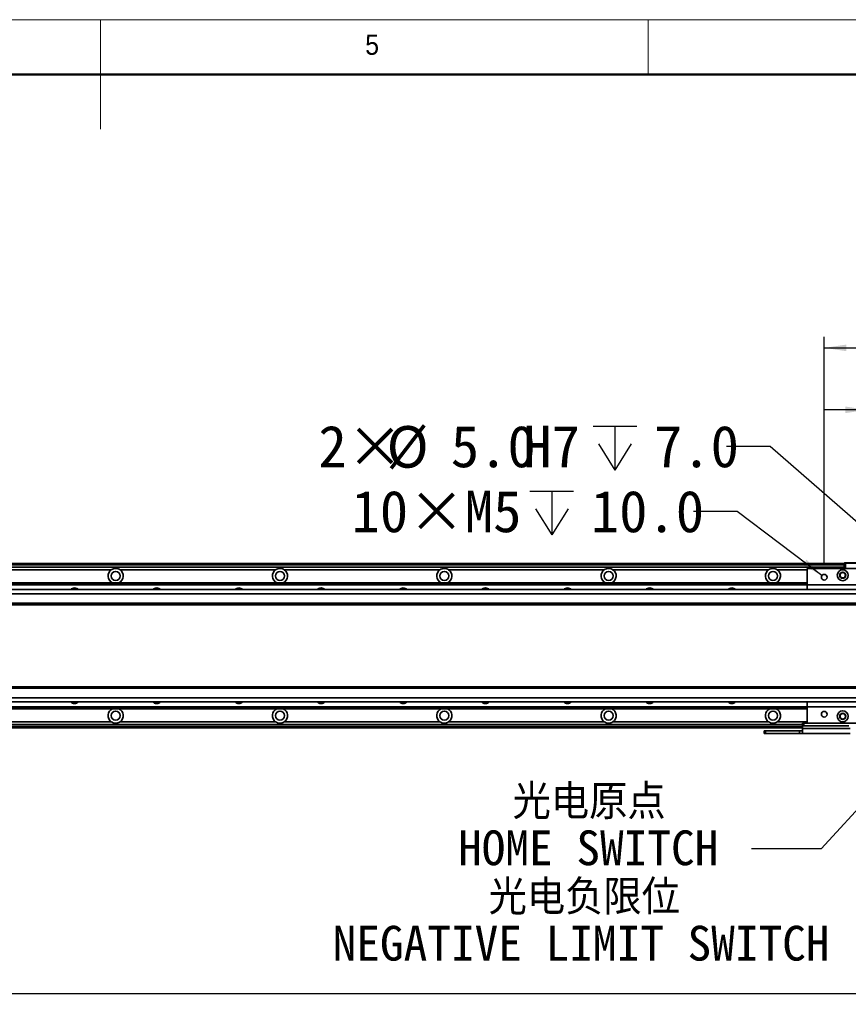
# Model space of a CAD drawing. Header units: millimetres. Extents: x 40 to 3320, y 40 to 2336.
# Tile 8 of 10: x 1621 to 2226, y 1617 to 2336. Entities that reach past the tile are written whole.
import ezdxf

# ---------------------------------------------------------------- set-up
doc = ezdxf.new("R2010")
doc.units = ezdxf.units.MM
doc.header["$LTSCALE"] = 8
doc.layers.add('黑色实线', color=7, linetype='Continuous')
doc.styles.add('SLDTEXTSTYLE1', font='Gothic.ttf', dxfattribs={"width": 0.913})
doc.styles.add('SLDTEXTSTYLE8', font='txt')
doc.styles.add('SLDTEXTSTYLE9', font='txt', dxfattribs={"bigfont": 'bigfont'})
doc.dimstyles.new('SLDDIMSTYLE0', dxfattribs={"dimtxt": 30.4, "dimasz": 16, "dimexe": 0, "dimexo": 0.0625, "dimgap": 7.6, "dimtad": 2, "dimdec": 1, "dimrnd": 1e-09, "dimzin": 4, "dimdsep": 46, "dimtxsty": 'SLDTEXTSTYLE8', "dimsah": 1, "dimcen": 0.09, "dimadec": 0, "dimazin": 1, "dimtfac": 1, "dimtdec": 1, "dimtmove": 0, "dimatfit": 0, "dimfxl": 0, "dimfrac": 2, "dimtolj": 1, "dimtzin": 12, "dimarcsym": 0})
doc.dimstyles.new('SLDDIMSTYLE2', dxfattribs={"dimtxt": 0.18, "dimasz": 4.8, "dimexe": 0, "dimexo": 0.0625, "dimgap": 0, "dimtad": 0, "dimtih": 1, "dimtoh": 1, "dimdec": 0, "dimrnd": 1e-09, "dimzin": 0, "dimdsep": 46, "dimtxsty": 'Standard', "dimblk1": 'DOT', "dimblk2": 'DOT', "dimsah": 1, "dimcen": 0.09, "dimadec": 0, "dimazin": 0, "dimtfac": 4.8, "dimtdec": 0, "dimtofl": 0, "dimtmove": 0, "dimatfit": 3, "dimldrblk": 'DOT', "dimfxl": 0, "dimfrac": 2, "dimtolj": 1, "dimtzin": 0, "dimarcsym": 0})
doc.dimstyles.new('SLDDIMSTYLE4', dxfattribs={"dimtxt": 30.4, "dimasz": 16, "dimexe": 0, "dimexo": 0.0625, "dimgap": 7.6, "dimtad": 0, "dimtih": 1, "dimtoh": 1, "dimdec": 1, "dimrnd": 1e-09, "dimzin": 4, "dimdsep": 46, "dimtxsty": 'SLDTEXTSTYLE8', "dimsah": 1, "dimcen": 0, "dimadec": 0, "dimazin": 1, "dimtfac": 1, "dimtdec": 1, "dimtofl": 0, "dimtmove": 0, "dimatfit": 3, "dimfxl": 0, "dimfrac": 2, "dimtolj": 1, "dimtzin": 12, "dimarcsym": 0})
doc.dimstyles.new('SLDDIMSTYLE5', dxfattribs={"dimtxt": 30.4, "dimasz": 16, "dimexe": 0, "dimexo": 0.0625, "dimgap": 7.6, "dimtad": 0, "dimtih": 1, "dimtoh": 1, "dimdec": 1, "dimrnd": 1e-09, "dimzin": 12, "dimdsep": 46, "dimtxsty": 'SLDTEXTSTYLE8', "dimsah": 1, "dimcen": 0, "dimadec": 0, "dimazin": 3, "dimtfac": 1, "dimtdec": 1, "dimtofl": 0, "dimtmove": 0, "dimatfit": 3, "dimfxl": 0, "dimfrac": 2, "dimtolj": 1, "dimtzin": 12, "dimarcsym": 0})
doc.dimstyles.new('SLDDIMSTYLE6', dxfattribs={"dimtxt": 30.4, "dimasz": 16, "dimexe": 0, "dimexo": 0.0625, "dimgap": 7.6, "dimtad": 2, "dimdec": 1, "dimrnd": 1e-09, "dimzin": 4, "dimdsep": 46, "dimtxsty": 'SLDTEXTSTYLE8', "dimsah": 1, "dimcen": 0.09, "dimadec": 0, "dimazin": 1, "dimtfac": 1, "dimtdec": 1, "dimtofl": 0, "dimtmove": 0, "dimatfit": 3, "dimfxl": 0, "dimfrac": 2, "dimtolj": 1, "dimtzin": 12, "dimarcsym": 0})

# ---------------------------------------------------------------- blocks, each defined once
blk = doc.blocks.new('_D_14')
at = {"layer": '黑色实线'}
for p, q in [((2240.07, 1939.02), (2240.07, 2059.13)), ((2342.07, 1939.02), (2342.07, 2059.13)), ((2240.07, 2051.13), (2208.07, 2051.13)), ((2240.07, 2051.13), (2342.07, 2051.13)), ((2342.07, 2051.13), (2374.07, 2051.13))]:
    blk.add_line(p, q, dxfattribs=at)
for points in [[(2240.07, 2051.13), (2224.07, 2053.53), (2224.07, 2048.73)], [(2342.07, 2051.13), (2358.07, 2048.73), (2358.07, 2053.53)]]:
    blk.add_solid(points, dxfattribs=at)
at = {"layer": '黑色实线', "insert": (2260.26, 2091.02), "char_height": 30.4, "attachment_point": 1, "style": 'SLDTEXTSTYLE8'}
blk.add_mtext('102.0', dxfattribs=at)
blk = doc.blocks.new('_D_15')
at = {"layer": '黑色实线'}
for p, q in [((2208.57, 1939.02), (2208.57, 2104.37)), ((2373.57, 1939.02), (2373.57, 2104.37)), ((2208.57, 2096.37), (2373.57, 2096.37))]:
    blk.add_line(p, q, dxfattribs=at)
for points in [[(2208.57, 2096.37), (2224.57, 2093.97), (2224.57, 2098.77)], [(2373.57, 2096.37), (2357.57, 2098.77), (2357.57, 2093.97)]]:
    blk.add_solid(points, dxfattribs=at)
at = {"layer": '黑色实线', "insert": (2260.26, 2136.25), "char_height": 30.4, "attachment_point": 1, "style": 'SLDTEXTSTYLE8'}
blk.add_mtext('165.0', dxfattribs=at)
blk = doc.blocks.new('SW_SYMBOL_HOLE_DEPTH')
at = {"layer": '黑色实线', "color": 0}
for p, q in [((0, 7000), (6400, 7000)), ((3200, 7000), (3200, 600)), ((800, 4440), (3200, 600)), ((5600, 4440), (3200, 600))]:
    blk.add_line(p, q, dxfattribs=at)
blk = doc.blocks.new('_D_18')
at = {"layer": '黑色实线'}
for p, q in [((2169.18, 2024.43), (2137.18, 2024.43)), ((2276.68, 1930.5), (2169.18, 2024.43))]:
    blk.add_line(p, q, dxfattribs=at)
blk.add_solid([(2276.68, 1930.5), (2266.22, 1942.84), (2263.06, 1939.22)], dxfattribs=at)
at = {"layer": '黑色实线', "xscale": 0.004985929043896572, "yscale": 0.004985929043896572, "zscale": 0.004985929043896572}
blk.add_blockref('SW_SYMBOL_HOLE_DEPTH', (2039.74, 2004.18), dxfattribs=at)
at = {"layer": '黑色实线', "char_height": 30.4, "attachment_point": 1, "style": 'SLDTEXTSTYLE8'}
for s, insert in [('2×', (1839.16, 2039.62)), ('%%c', (1888.9, 2039.32)), ('5.0', (1935.87, 2039.62)), ('H7', (1988.82, 2039.62)), ('7.0', (2084.24, 2039.62))]:
    blk.add_mtext(s, dxfattribs=dict(at, insert=insert))
blk = doc.blocks.new('_D_19')
at = {"layer": '黑色实线'}
for p, q in [((371.07, 1762.95), (371.07, 1617.06)), ((2291.07, 1730.58), (2291.07, 1617.06)), ((371.07, 1625.06), (2291.07, 1625.06))]:
    blk.add_line(p, q, dxfattribs=at)
for points in [[(371.07, 1625.06), (387.07, 1622.66), (387.07, 1627.46)], [(2291.07, 1625.06), (2275.07, 1627.46), (2275.07, 1622.66)]]:
    blk.add_solid(points, dxfattribs=at)
at = {"layer": '黑色实线', "insert": (1259.28, 1664.94), "char_height": 30.4, "attachment_point": 1, "style": 'SLDTEXTSTYLE8'}
blk.add_mtext('1920.0', dxfattribs=at)
blk = doc.blocks.new('_D_20')
at = {"layer": '黑色实线'}
for p, q in [((2145, 1976.87), (2113, 1976.87)), ((2206.89, 1930.12), (2145, 1976.87))]:
    blk.add_line(p, q, dxfattribs=at)
blk.add_solid([(2206.89, 1930.12), (2195.57, 1941.68), (2192.68, 1937.85)], dxfattribs=at)
at = {"layer": '黑色实线', "xscale": 0.004985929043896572, "yscale": 0.004985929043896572, "zscale": 0.004985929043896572}
blk.add_blockref('SW_SYMBOL_HOLE_DEPTH', (1993.6, 1956.75), dxfattribs=at)
at = {"layer": '黑色实线', "char_height": 30.4, "attachment_point": 1, "style": 'SLDTEXTSTYLE8'}
for s, insert in [('10×M5', (1863.34, 1992.19)), ('10.0', (2038.1, 1992.19))]:
    blk.add_mtext(s, dxfattribs=dict(at, insert=insert))
blk = doc.blocks.new('SW_NOTE_5')
at = {"layer": '黑色实线', "color": 0, "char_height": 25.4, "attachment_point": 2}
for s, insert, style in [('光电原点', (-118.63, 46.98), 'SLDTEXTSTYLE9'), ('HOME SWITCH', (-119.31, 13.39), 'SLDTEXTSTYLE8')]:
    blk.add_mtext(s, dxfattribs=dict(at, insert=insert, style=style))
blk = doc.blocks.new('_DOT')
at = {"color": 0, "linetype": 'ByBlock', "lineweight": -2}
blk.add_line((-0.5, 0), (-1, 0), dxfattribs=at)
at = {"color": 0, "linetype": 'ByBlock', "const_width": 0.5}
blk.add_lwpolyline([(-0.25, 0, 1), (0.25, 0, 1)], format="xyb", close=True, dxfattribs=at)
blk = doc.blocks.new('SW_NOTE_6')
at = {"layer": '黑色实线', "color": 0, "char_height": 25.4, "attachment_point": 2}
for s, insert, style in [('光电负限位', (-192.88, 46.56), 'SLDTEXTSTYLE9'), ('NEGATIVE LIMIT SWITCH', (-195.24, 12.97), 'SLDTEXTSTYLE8')]:
    blk.add_mtext(s, dxfattribs=dict(at, insert=insert, style=style))

msp = doc.modelspace()

# ---------------------------------------------------------------- linework, layer by layer
at = {"color": 7, "linetype": 'Continuous', "lineweight": 18}
for p, q in [((3320, 2336), (40, 2336)), ((1680, 2336), (1680, 2256)), ((2080, 2296), (2080, 2336)), ((80, 2296), (3280, 2296))]:
    msp.add_line(p, q, dxfattribs=at)
at = {"color": 7, "linetype": 'Continuous', "lineweight": 50}
msp.add_line((3280, 2296), (80, 2296), dxfattribs=at)
at = {"color": 7, "linetype": 'Continuous', "lineweight": 35}
for p, q in [((2223.07, 1938.86), (439.07, 1938.86)), ((439.07, 1938.66), (2223.07, 1938.66)), ((439.07, 1938.46), (2223.07, 1938.46)), ((2223.07, 1938.36), (439.07, 1938.36)), ((2223.07, 1936.35), (439.07, 1936.35)), ((1687.9, 1934.35), (1574.24, 1934.35)), ((1807.9, 1934.35), (1694.24, 1934.35)), ((1927.9, 1934.35), (1814.24, 1934.35)), ((2047.9, 1934.35), (1934.24, 1934.35)), ((2167.9, 1934.35), (2054.24, 1934.35)), ((2196.07, 1935.36), (2196.07, 1923.36)), ((2386.07, 1935.36), (2196.07, 1935.36)), ((2223.07, 1939.06), (2223.37, 1939.36)), ((2224.07, 1939.06), (2223.07, 1939.06)), ((2223.07, 1935.36), (2223.07, 1939.06)), ((2223.37, 1939.36), (2224.19, 1939.36)), ((2224.07, 1939.06), (2224.19, 1939.36)), ((2224.07, 1939.06), (2224.07, 1935.36)), ((2246.07, 1939.06), (2224.07, 1939.06)), ((2224.19, 1939.36), (2245.94, 1939.36)), ((2406.57, 1919.86), (255.57, 1919.86)), ((466.07, 1924.85), (2196.07, 1924.85)), ((466.07, 1924.56), (2196.07, 1924.56)), ((466.07, 1923.66), (2196.07, 1923.66)), ((466.07, 1923.37), (2196.07, 1923.37)), ((2386.07, 1923.36), (2196.07, 1923.36)), ((2196.07, 1923.36), (2196.07, 1919.86)), ((2406.57, 1916.86), (255.57, 1916.86)), ((2406.57, 1909.86), (255.57, 1909.86)), ((255.57, 1908.86), (2406.57, 1908.86)), ((2406.57, 1848.86), (255.57, 1848.86)), ((2406.57, 1847.86), (255.57, 1847.86)), ((2406.57, 1840.86), (255.57, 1840.86)), ((2406.57, 1837.86), (255.57, 1837.86)), ((466.07, 1834.35), (2196.07, 1834.35)), ((466.07, 1834.05), (2196.07, 1834.05)), ((2196.07, 1837.86), (2196.07, 1834.36)), ((2386.07, 1834.36), (2196.07, 1834.36)), ((2196.07, 1834.36), (2196.07, 1822.36)), ((466.07, 1833.15), (2196.07, 1833.15)), ((466.07, 1832.86), (2196.07, 1832.86)), ((2192.57, 1821.36), (471.57, 1821.36)), ((1687.9, 1823.36), (1574.24, 1823.36)), ((1807.9, 1823.36), (1694.24, 1823.36)), ((1927.9, 1823.36), (1814.24, 1823.36)), ((2047.9, 1823.36), (1934.24, 1823.36)), ((2167.9, 1823.36), (2054.24, 1823.36)), ((2192.57, 1820.36), (2192.57, 1822.36)), ((2192.57, 1822.36), (2193.57, 1822.36)), ((2193.57, 1820.36), (2192.57, 1820.36)), ((2192.57, 1818.52), (2192.57, 1820.36)), ((2193.57, 1822.36), (2193.57, 1820.36)), ((2193.57, 1822.36), (2196.07, 1822.36)), ((2193.57, 1820.36), (2226.57, 1820.36)), ((2386.07, 1822.36), (2196.07, 1822.36)), ((2192.57, 1818.86), (471.57, 1818.86)), ((2164.57, 1814.86), (2164.57, 1816.86)), ((2164.57, 1816.86), (2165.57, 1816.86)), ((2165.57, 1814.86), (2164.57, 1814.86)), ((2165.57, 1816.86), (2165.57, 1814.86)), ((2165.57, 1816.86), (2190.57, 1816.86)), ((2165.57, 1814.86), (2190.57, 1814.86)), ((2190.57, 1814.86), (2190.57, 1816.86)), ((2190.57, 1816.86), (2192.57, 1816.86)), ((2192.57, 1814.86), (2190.57, 1814.86)), ((2192.57, 1818.52), (2227.57, 1818.52)), ((2192.57, 1814.86), (2192.57, 1818.52)), ((2227.57, 1814.86), (2192.57, 1814.86))]:
    msp.add_line(p, q, dxfattribs=at)
at = {"color": 8, "linetype": 'Continuous', "lineweight": 35}
for p, q in [((2223.07, 1937.86), (439.07, 1937.86)), ((2196.07, 1934.35), (2174.24, 1934.35)), ((2192.57, 1819.86), (471.57, 1819.86)), ((2196.07, 1823.36), (2174.24, 1823.36))]:
    msp.add_line(p, q, dxfattribs=at)
at = {"color": 7, "linetype": 'Continuous', "lineweight": 35}
for centre, radius in [((2222.07, 1930.36), 4), ((1691.07, 1929.86), 3.3), ((1811.07, 1929.86), 3.3), ((1931.07, 1929.86), 3.3), ((2051.07, 1929.86), 3.3), ((2171.07, 1929.86), 3.3), ((2208.57, 1928.86), 2.1), ((2222.07, 1930.36), 2.25), ((2222.07, 1930.36), 2), ((1691.07, 1827.86), 3.3), ((1811.07, 1827.86), 3.3), ((1931.07, 1827.86), 3.3), ((2051.07, 1827.86), 3.3), ((2171.07, 1827.86), 3.3), ((2208.57, 1828.86), 2.1), ((2222.07, 1827.36), 4), ((2222.07, 1827.36), 2.25), ((2222.07, 1827.36), 2)]:
    msp.add_circle(centre, radius, dxfattribs=at)
for centre, radius, start, end in [((1691.07, 1929.86), 5.5, 125.18979, 245.50882), ((1691.07, 1929.86), 5.5, 294.49118, 54.81021), ((1811.07, 1929.86), 5.5, 125.18979, 245.50882), ((1811.07, 1929.86), 5.5, 294.49118, 54.81021), ((1931.07, 1929.86), 5.5, 125.18979, 245.50882), ((1931.07, 1929.86), 5.5, 294.49118, 54.81021), ((2051.07, 1929.86), 5.5, 125.18979, 245.50882), ((2051.07, 1929.86), 5.5, 294.49118, 54.81021), ((2171.07, 1929.86), 5.5, 125.18979, 245.50882), ((2171.07, 1929.86), 5.5, 294.49118, 54.81021), ((1661.07, 1917.35), 3.75, 41.91572, 138.08428), ((1721.07, 1917.35), 3.75, 41.91572, 138.08428), ((1781.07, 1917.35), 3.75, 41.91572, 138.08428), ((1841.07, 1917.35), 3.75, 41.91572, 138.08428), ((1901.07, 1917.35), 3.75, 41.91572, 138.08428), ((1961.07, 1917.35), 3.75, 41.91572, 138.08428), ((2021.07, 1917.35), 3.75, 41.91572, 138.08428), ((2081.07, 1917.35), 3.75, 41.91572, 138.08428), ((2141.07, 1917.35), 3.75, 41.91572, 138.08428), ((1661.07, 1840.36), 3.75, 221.91572, 318.08428), ((1721.07, 1840.36), 3.75, 221.91572, 318.08428), ((1781.07, 1840.36), 3.75, 221.91572, 318.08428), ((1841.07, 1840.36), 3.75, 221.91572, 318.08428), ((1901.07, 1840.36), 3.75, 221.91572, 318.08428), ((1961.07, 1840.36), 3.75, 221.91572, 318.08428), ((2021.07, 1840.36), 3.75, 221.91572, 318.08428), ((2081.07, 1840.36), 3.75, 221.91572, 318.08428), ((2141.07, 1840.36), 3.75, 221.91572, 318.08428), ((1691.07, 1827.86), 5.5, 114.49118, 234.81021), ((1691.07, 1827.86), 5.5, 305.18979, 65.50882), ((1811.07, 1827.86), 5.5, 114.49118, 234.81021), ((1811.07, 1827.86), 5.5, 305.18979, 65.50882), ((1931.07, 1827.86), 5.5, 114.49118, 234.81021), ((1931.07, 1827.86), 5.5, 305.18979, 65.50882), ((2051.07, 1827.86), 5.5, 114.49118, 234.81021), ((2051.07, 1827.86), 5.5, 305.18979, 65.50882), ((2171.07, 1827.86), 5.5, 114.49118, 234.81021), ((2171.07, 1827.86), 5.5, 305.18979, 65.50882)]:
    msp.add_arc(centre, radius, start, end, dxfattribs=at)
for points, knots in [([(1694.24, 1934.35), (1693.78, 1934.62), (1692.83, 1935.18), (1691.15, 1935.44), (1689.4, 1935.22), (1688.4, 1934.64), (1687.9, 1934.35)], [0, 0, 0, 0, 0.235694, 0.486481, 0.744851, 1, 1, 1, 1]), ([(1814.24, 1934.35), (1813.78, 1934.62), (1812.83, 1935.18), (1811.15, 1935.44), (1809.4, 1935.22), (1808.4, 1934.64), (1807.9, 1934.35)], [0, 0, 0, 0, 0.235694, 0.486481, 0.744851, 1, 1, 1, 1]), ([(1934.24, 1934.35), (1933.78, 1934.62), (1932.83, 1935.18), (1931.15, 1935.44), (1929.4, 1935.22), (1928.4, 1934.64), (1927.9, 1934.35)], [0, 0, 0, 0, 0.235694, 0.486481, 0.744851, 1, 1, 1, 1]), ([(2054.24, 1934.35), (2053.78, 1934.62), (2052.83, 1935.18), (2051.15, 1935.44), (2049.4, 1935.22), (2048.4, 1934.64), (2047.9, 1934.35)], [0, 0, 0, 0, 0.235698, 0.486454, 0.744863, 1, 1, 1, 1]), ([(2174.24, 1934.35), (2173.78, 1934.62), (2172.83, 1935.18), (2171.15, 1935.44), (2169.4, 1935.22), (2168.4, 1934.64), (2167.9, 1934.35)], [0, 0, 0, 0, 0.23569, 0.486474, 0.744839, 1, 1, 1, 1]), ([(1687.9, 1823.36), (1688.36, 1823.09), (1689.31, 1822.54), (1690.99, 1822.28), (1692.73, 1822.49), (1693.74, 1823.07), (1694.24, 1823.36)], [0, 0, 0, 0, 0.235694, 0.486464, 0.744851, 1, 1, 1, 1]), ([(1807.9, 1823.36), (1808.36, 1823.09), (1809.31, 1822.54), (1810.99, 1822.28), (1812.73, 1822.49), (1813.74, 1823.07), (1814.24, 1823.36)], [0, 0, 0, 0, 0.235694, 0.486464, 0.744851, 1, 1, 1, 1]), ([(1927.9, 1823.36), (1928.36, 1823.09), (1929.31, 1822.54), (1930.99, 1822.28), (1932.73, 1822.49), (1933.74, 1823.07), (1934.24, 1823.36)], [0, 0, 0, 0, 0.235694, 0.486464, 0.744851, 1, 1, 1, 1]), ([(2047.9, 1823.36), (2048.36, 1823.09), (2049.31, 1822.54), (2050.99, 1822.28), (2052.73, 1822.49), (2053.74, 1823.07), (2054.24, 1823.36)], [0, 0, 0, 0, 0.235698, 0.486454, 0.744863, 1, 1, 1, 1]), ([(2167.9, 1823.36), (2168.36, 1823.09), (2169.31, 1822.54), (2170.99, 1822.28), (2172.73, 1822.49), (2173.74, 1823.07), (2174.24, 1823.36)], [0, 0, 0, 0, 0.23569, 0.486474, 0.744839, 1, 1, 1, 1])]:
    msp.add_open_spline(points, degree=3, knots=knots, dxfattribs=at)

# ---------------------------------------------------------------- block references
at = {"layer": '黑色实线', "color": 7}
for name, p in [('SW_NOTE_5', (2155.48, 1730.64)), ('SW_NOTE_6', (2226.2, 1661.41))]:
    msp.add_blockref(name, p, dxfattribs=at)

# ---------------------------------------------------------------- texts
at = {"color": 7, "linetype": 'Continuous', "lineweight": 0, "insert": (1873.33, 2325.17), "char_height": 14.82, "attachment_point": 1, "style": 'SLDTEXTSTYLE1'}
msp.add_mtext('5', dxfattribs=at)

# ---------------------------------------------------------------- dimensions: what is measured, and where the dimension line sits
at = {"layer": '黑色实线'}
for base, p1, p2, dimstyle, picture, middle in [((2373.57, 2096.37), (2208.57, 1928.86), (2373.57, 1928.86), 'SLDDIMSTYLE0', '_D_15', (2308.69, 2096.37)), ((2342.07, 2051.13), (2240.07, 1928.86), (2342.07, 1928.86), 'SLDDIMSTYLE0', '_D_14', (2308.69, 2051.13)), ((2291.07, 1625.06), (371.07, 1773.11), (2291.07, 1740.74), 'SLDDIMSTYLE6', '_D_19', (1318.69, 1625.06))]:
    dim = msp.add_linear_dim(base=base, p1=p1, p2=p2, dimstyle=dimstyle, dxfattribs=at)
    dim.commit()
    dim.dimension.update_dxf_attribs({"geometry": picture, "text_midpoint": middle, "dimtype": 160})
dim = msp.add_diameter_dim_2p(p1=(2280.45, 1927.21), p2=(2276.68, 1930.5), text='2×<>H7{\\fGDT;x}7.0', dimstyle='SLDDIMSTYLE4', dxfattribs=at)
dim.commit()
dim.dimension.update_dxf_attribs({"geometry": '_D_18', "text_midpoint": (1988.17, 2024.43), "dimtype": 163})
dim = msp.add_diameter_dim_2p(p1=(2210.24, 1927.59), p2=(2206.89, 1930.12), text='10×M5{\\fGDT;x}10.0', dimstyle='SLDDIMSTYLE5', override={"dimpost": '<>'}, dxfattribs=at)
dim.commit()
dim.dimension.update_dxf_attribs({"geometry": '_D_20', "text_midpoint": (1988.17, 1976.87), "dimtype": 163})

# ---------------------------------------------------------------- leaders
at = {"layer": '黑色实线', "color": 7}
msp.add_leader([(2274.5, 1804.98), (2206.28, 1730.64), (2155.48, 1730.64)], dimstyle='SLDDIMSTYLE2', dxfattribs=at)

doc.saveas('drawing.dxf')
